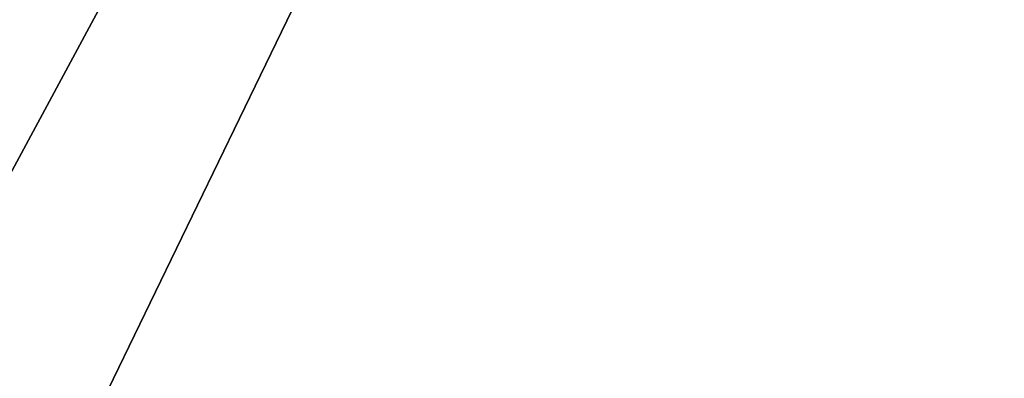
# Model space of a CAD drawing. Header units: millimetres. Extents: x -94 to 106, y 12 to 212.
# Tile 140 of 256: x -12.123 to -10.493, y 119.597 to 120.191. Entities that reach past the tile are written whole.
import ezdxf

# ---------------------------------------------------------------- set-up
doc = ezdxf.new("R2010")
doc.units = ezdxf.units.MM
doc.header["$LTSCALE"] = 25.4
doc.layers.get('0').update_dxf_attribs({"true_color": 0xff5454})

# ---------------------------------------------------------------- blocks, each defined once
blk = doc.blocks.new('AMALFI-M-9152-9153.STL')
at = {"color": 250, "true_color": 0x262626}
mesh = blk.add_polyface(dxfattribs=at)
corners = [(-8.2059, 113.8264, 257.5241), (-3.9004, 128.8984, 255.4004), (-12.1039, 116.342, 255.6026), (-0.0025, 126.3828, 257.3218)]
mesh.append_faces([[corners[k] for k in face] for face in [(0, 1, 2), (1, 0, 3)]], dxfattribs={"vtx0": -1, "color": 250})
at = {"color": 187, "true_color": 0x534582}
mesh = blk.add_polyface(dxfattribs=at)
corners = [(-10.6666, 124.4679, 151.4386), (-13.9327, 117.9469, 154.4386), (-13.9327, 117.9469, 151.4386), (-10.6666, 124.4679, 154.4386)]
mesh.append_faces([[corners[k] for k in face] for face in [(0, 1, 2), (1, 0, 3)]], dxfattribs={"vtx0": -1, "color": 187})
at = {"color": 38, "true_color": 0x572a05}
mesh = blk.add_polyface(dxfattribs=at)
corners = [(-10.5517, 122.8848, 198.096), (-12.1596, 119.8978, 195.796), (-12.1596, 119.8978, 198.096), (-10.5517, 122.8848, 195.796)]
mesh.append_faces([[corners[k] for k in face] for face in [(0, 1, 2), (1, 0, 3)]], dxfattribs={"vtx0": -1, "color": 38})
at = {"color": 250, "true_color": 0x262626}
mesh = blk.add_polyface(dxfattribs=at)
corners = [(-10.786, 122.0366, 159.796), (-12.2471, 119.0222, 160.796), (-12.2471, 119.0222, 159.796), (-10.786, 122.0366, 160.796)]
mesh.append_faces([[corners[k] for k in face] for face in [(0, 1, 2), (1, 0, 3)]], dxfattribs={"vtx0": -1, "color": 250})

msp = doc.modelspace()

# ---------------------------------------------------------------- block references
at = {"color": 0}
msp.add_blockref('AMALFI-M-9152-9153.STL', (0, 0), dxfattribs=at)

doc.saveas('drawing.dxf')
